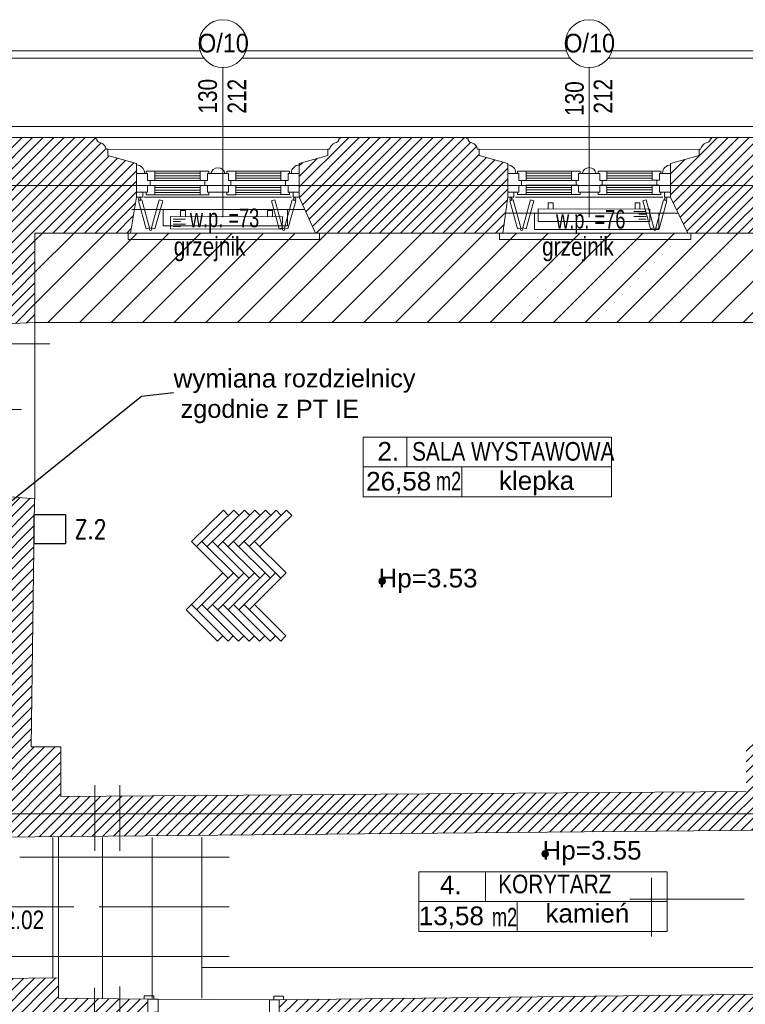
# Model space of a CAD drawing. Header units: millimetres. Extents: x -573548 to 674770, y -184010 to -47794.
# Tile 92 of 181: x 107485 to 113328, y -125018 to -117086. Entities that reach past the tile are written whole.
import ezdxf
from ezdxf.enums import TextEntityAlignment as Align

# ---------------------------------------------------------------- set-up
doc = ezdxf.new("R2010")
doc.units = ezdxf.units.MM
for name, color, linetype, lineweight in [('A.03 RZUT PARTERU_is$0$0_Nr_pióra__25', 8, 'Continuous', 9), ('A.03 RZUT PARTERU_is$0$A-DRZWI_Nr_pióra__9', 8, 'Continuous', 9), ('A.03 RZUT PARTERU_is$0$A-OPISY-2_Nr_pióra__2', 8, 'Continuous', 9), ('A.03 RZUT PARTERU_is$0$A-OPISY-3_Nr_pióra__6', 8, 'Continuous', 9), ('A.03 RZUT PARTERU_is$0$A-WYSOKOSCI_Nr_pióra__7', 8, 'Continuous', 9), ('A.03 RZUT PARTERU_is$0$COKÓŁ_Nr_pióra__1', 8, 'Continuous', 9), ('A.03 RZUT PARTERU_is$0$detalokna_Nr_pióra__1', 8, 'Continuous', 9), ('A.03 RZUT PARTERU_is$0$detalokna_Nr_pióra__2', 8, 'Continuous', 9), ('A.03 RZUT PARTERU_is$0$detalokna_Nr_pióra__251', 8, 'Continuous', 9), ('A.03 RZUT PARTERU_is$0$detalokna_Nr_pióra__8', 8, 'Continuous', 9), ('A.03 RZUT PARTERU_is$0$DIM MALY_Nr_pióra__8', 8, 'Continuous', 9), ('A.03 RZUT PARTERU_is$0$Drawing & Figure_Nr_pióra__18', 8, 'Continuous', 9), ('A.03 RZUT PARTERU_is$0$DRZWI_Nr_pióra__41', 8, 'Continuous', 9), ('A.03 RZUT PARTERU_is$0$linia nadproza_Nr_pióra__1', 8, 'Continuous', 9), ('A.03 RZUT PARTERU_is$0$Nowe_00 ZMIANY_Nr_pióra__59', 8, 'Continuous', 9), ('A.03 RZUT PARTERU_is$0$Nowe_2D Drafting - General_Nr_pióra__59', 8, 'Continuous', 9), ('A.03 RZUT PARTERU_is$0$Nowe_A-OKNA-OPIS_Nr_pióra__59', 8, 'Continuous', 9), ('A.03 RZUT PARTERU_is$0$Nowe_A_okno_Nr_pióra__59', 8, 'Continuous', 9), ('A.03 RZUT PARTERU_is$0$Nowe_Annotation - Text_Nr_pióra__59', 8, 'Continuous', 9), ('A.03 RZUT PARTERU_is$0$Nowe_GRZEJNIK_Nr_pióra__59', 8, 'Continuous', 9), ('A.03 RZUT PARTERU_is$0$Nowe_okiennice_Nr_pióra__59', 8, 'Continuous', 9), ('A.03 RZUT PARTERU_is$0$Nowe_WIDOK_Nr_pióra__59', 8, 'Continuous', 9), ('A.03 RZUT PARTERU_is$0$opaska_Nr_pióra__1', 8, 'Continuous', 9), ('A.03 RZUT PARTERU_is$0$PARAPET_Nr_pióra__7', 8, 'Continuous', 9), ('A.03 RZUT PARTERU_is$0$podciagi_Nr_pióra__1', 8, 'Continuous', 9), ('A.03 RZUT PARTERU_is$0$POSADZKI_Nr_pióra__18', 8, 'Continuous', 9), ('A.03 RZUT PARTERU_is$0$PROG_Nr_pióra__6', 8, 'Continuous', 9), ('A.03 RZUT PARTERU_is$0$SCIANY_KONSTR_Nr_pióra__21', 8, 'Continuous', 9), ('A.03 RZUT PARTERU_is$0$Structural - Bearing_Nr_pióra__21', 8, 'Continuous', 9), ('A.03 RZUT PARTERU_is$0$Structural - Grid', 8, 'Continuous', 9), ('A.03 RZUT PARTERU_is$0$Structural - Grid_Nr_pióra__17', 8, 'Continuous', 9), ('BMS_URZĄDZENIA', 30, 'Continuous', 30), ('SAN_Grzejniki CO na rzucie', 7, 'Continuous', 13)]:
    doc.layers.add(name, color=color, linetype=linetype, lineweight=lineweight)
doc.styles.add('A.03 RZUT PARTERU_is$0$STYL_AUTOMATYCZNY_1', font='arial.ttf')
doc.styles.add('A.03 RZUT PARTERU_is$0$STYL_AUTOMATYCZNY_2', font='arial.ttf')
doc.styles.add('A.03 RZUT PARTERU_is$0$STYL_AUTOMATYCZNY_3', font='arial.ttf', dxfattribs={"width": 0.8})
doc.styles.add('A.03 RZUT PARTERU_is$0$STYL_AUTOMATYCZNY_4', font='arial.ttf', dxfattribs={"width": 0.7})
doc.styles.add('A.03 RZUT PARTERU_is$0$STYL_AUTOMATYCZNY_6', font='arial.ttf', dxfattribs={"width": 0.9})
doc.styles.add('A.03 RZUT PARTERU_is$0$STYL_AUTOMATYCZNY_8', font='arial.ttf', dxfattribs={"width": 0.8})
doc.styles.add('SIMPLEX-10', font='simplex.shx', dxfattribs={"width": 0.8, "height": 10})
doc.dimstyles.new('A.03 RZUT PARTERU_is$0$STYL_AUTOMATYCZNY__15', dxfattribs={"dimtxt": 0.18, "dimasz": 91.2, "dimexe": 0.18, "dimexo": 0.0625, "dimgap": 0, "dimtad": 0, "dimtih": 1, "dimtoh": 1, "dimdec": 4, "dimzin": 0, "dimdsep": 46, "dimcen": 0.09, "dimadec": 0, "dimazin": 0, "dimtfac": 1, "dimtdec": 4, "dimtmove": 0, "dimatfit": 3, "dimldrblk": 'A.03 RZUT PARTERU_is$0$ARROWHEAD_11', "dimfxl": 1, "dimtolj": 1, "dimtzin": 0, "dimarcsym": 0})
pattern_1 = [(45, (655149.01, 0), (-42.426407, 42.426407), [])]

# ---------------------------------------------------------------- blocks, each defined once
blk = doc.blocks.new('A.03 RZUT PARTERU_is$0$Standardowy znacznik osi_4')
at = {"layer": 'A.03 RZUT PARTERU_is$0$Structural - Grid_Nr_pióra__17'}
blk.add_line((1000, 0), (42868.7, 0), dxfattribs=at)
at = {"layer": 'A.03 RZUT PARTERU_is$0$Structural - Grid_Nr_pióra__17', "style": 'A.03 RZUT PARTERU_is$0$STYL_AUTOMATYCZNY_2'}
for tag, p in [('AC_MarkerText_1_0', (-250, -335)), ('AC_MarkerText_1_1', (44118.7, -335))]:
    blk.add_attdef(tag, text='', height=350, rotation=180, dxfattribs=at).set_placement(p, align=Align.TOP_CENTER)
blk = doc.blocks.new('A.03 RZUT PARTERU_is$0$Standardowy znacznik osi_3')
at = {"layer": 'A.03 RZUT PARTERU_is$0$Structural - Grid_Nr_pióra__17'}
blk.add_line((2962.2, 0), (40906.6, 0), dxfattribs=at)
at = {"layer": 'A.03 RZUT PARTERU_is$0$Structural - Grid_Nr_pióra__17', "style": 'A.03 RZUT PARTERU_is$0$STYL_AUTOMATYCZNY_2'}
for tag, p in [('AC_MarkerText_1_0', (-250, -335)), ('AC_MarkerText_1_1', (44118.7, -335))]:
    blk.add_attdef(tag, text='', height=350, rotation=180, dxfattribs=at).set_placement(p, align=Align.TOP_CENTER)
blk = doc.blocks.new('A.03 RZUT PARTERU_is$0$ARROWHEAD_11')
at = {"color": 0, "linetype": 'Continuous', "lineweight": 0}
blk.add_line((0, 0), (-1, 0), dxfattribs=at)
at = {"color": 0, "linetype": 'Continuous', "lineweight": 0, "const_width": 0.25, "flags": 128}
blk.add_lwpolyline([(-0.125, 0, 1), (0.125, 0, 1)], format="xyb", close=True, dxfattribs=at)
blk = doc.blocks.new('A.03 RZUT PARTERU_is')
at = {"layer": 'A.03 RZUT PARTERU_is$0$A-WYSOKOSCI_Nr_pióra__7'}
for points in [[(765651, -96609.7, 1), (765597.6, -96609.7, 1)], [(766963.5, -98806.6, 1), (766910.1, -98806.6, 1)]]:
    blk.add_hatch(color=256, dxfattribs=at).paths.add_polyline_path(points)
at = {"layer": 'A.03 RZUT PARTERU_is$0$Drawing & Figure_Nr_pióra__18'}
h = blk.add_hatch(dxfattribs=at)
h.set_pattern_fill('Common_Brick_0004', color=256, style=0, pattern_type=2)
h.set_pattern_definition(pattern_1)
h.paths.add_polyline_path([(761937.1, -93315.2), (761937.1, -93372.1), (761937.1, -93445.2), (761937.1, -93514.5), (762056.3, -93804.9), (762226.3, -93804.9), (762229.6, -94465.2), (762229.2, -94487.8), (762229.2, -94560.8), (762229.2, -94560.8), (762229.2, -94587.4), (762256.2, -94587.4), (762256.2, -94613.2), (762359.2, -94613.2), (762359.2, -94546), (762229.6, -94545.9), (762359.8, -94545.9), (762826.3, -94525.2), (762826.3, -93805.2), (763546.3, -93805.2), (763596.3, -93805.2), (763627.9, -93615.2), (763644.6, -93514.5), (763644.6, -93475.7), (763644.5, -93325.7), (763644.6, -93325.7), (763644.6, -93245.2), (763415.1, -93180.2), (763415.1, -93129.8), (763402.4, -93129.8, 0.270785), (763356.8, -93078.7), (763346, -93074.5, -0.334097), (763325.4, -93045.5), (763315.4, -93045.5), (763315.4, -93035.2), (763250.4, -93035.2), (762266.3, -93035.2), (762266.3, -93045.5), (762256.3, -93045.5, -0.334097), (762235.7, -93074.5), (762224.9, -93078.7, 0.270785), (762179.3, -93129.8), (762166.6, -93129.8), (762166.6, -93180.2), (761937.1, -93245.2), (761937.1, -93256.2)])
h = blk.add_hatch(dxfattribs=at)
h.set_pattern_fill('Common_Brick_0004', color=256, style=0, pattern_type=2)
h.set_pattern_definition(pattern_1)
h.paths.add_polyline_path([(764956.2, -93256.2), (764956.2, -93515.2), (765086.3, -93805.2), (765115.5, -93805.2), (766596.3, -93805.2), (766634.6, -93514.5), (766634.6, -93475.2), (766634.5, -93325.2), (766634.6, -93325.2), (766634.6, -93245.2), (766405.1, -93180.2), (766405.1, -93129.8), (766392.4, -93129.8, 0.270785), (766346.8, -93078.7), (766336, -93074.5, -0.334097), (766315.4, -93045.5), (766305.4, -93045.5), (766305.4, -93035.2), (766240.4, -93035.2), (765285.4, -93035.2), (765285.4, -93045.5), (765275.4, -93045.5, -0.334097), (765254.8, -93074.5), (765244.1, -93078.7, 0.270785), (765198.4, -93129.8), (765185.8, -93129.8), (765185.8, -93180.2), (764956.2, -93245.2)])
h = blk.add_hatch(dxfattribs=at)
h.set_pattern_fill('Common_Brick_0004', color=256, style=0, pattern_type=2)
h.set_pattern_definition(pattern_1)
h.paths.add_polyline_path([(767946.2, -93256.2), (767946.2, -93324.7), (767946.2, -93474.7), (767946.2, -93514.5), (768085.4, -93805.2), (768118.8, -93805.2), (768726.3, -93805.2), (768726.3, -94525.2), (769136.3, -94545.2), (769276.3, -94545.2), (769276.3, -93805.2), (769536.3, -93805.2), (769675.5, -93515.2), (769675.5, -93475.2), (769675.4, -93325.2), (769675.5, -93325.2), (769675.5, -93245.2), (769445.9, -93180.2), (769445.9, -93129.8), (769433.3, -93129.8, 0.270785), (769387.6, -93078.7), (769376.9, -93074.5, -0.334097), (769356.3, -93045.5), (769346.3, -93045.5), (769346.3, -93035.2), (769281.3, -93035.2), (768275.4, -93035.2), (768275.4, -93045.5), (768265.4, -93045.5, -0.334097), (768244.8, -93074.5), (768234.1, -93078.7, 0.270785), (768188.4, -93129.8), (768175.8, -93129.8), (768175.8, -93180.2), (767946.2, -93245.2)])
h = blk.add_hatch(dxfattribs=at)
h.set_pattern_fill('Common_Brick_0004', color=256, style=0, pattern_type=2)
h.set_pattern_definition(pattern_1)
h.paths.add_polyline_path([(762167.7, -98833.9), (762170.2, -98833.9), (762170.2, -98675.1), (763310.3, -98664.6), (763510.3, -98662.8), (769255.8, -98610.2), (769255.7, -98340.1), (769690.7, -98340.1), (770125.7, -98340.1), (770125.8, -98490.3), (770280.9, -98493.8), (770280.9, -98352.6), (770314.2, -97934.4), (769776.3, -97931), (769276.3, -97927.8), (769276.3, -95925.2), (769136.3, -95925.2), (768726.3, -95975.2), (768726.3, -97905.2), (768556.3, -97905.2), (768556.3, -98305.2), (763510.3, -98341.8), (763310.3, -98343.2), (763036.3, -98345.2), (763036.3, -97945.2), (762796.3, -97945.2), (762824.4, -95945.1), (762332.5, -95904.5), (762204.5, -95904.5), (762202.5, -96064.2), (762392.5, -96066.6), (762390, -96264.9), (762383.9, -96746.6), (762193.9, -96744.2), (762169.6, -98675.1)])
h = blk.add_hatch(dxfattribs=at)
h.set_pattern_fill('Common_Brick_0004', color=256, style=0, pattern_type=2)
h.set_pattern_definition(pattern_1)
h.paths.add_polyline_path([(761836.1, -100544.9), (762077.6, -100544.9), (762077, -100804.9), (762504.2, -100876.2), (762633.9, -100876.2), (762635.4, -100685.5), (763305.3, -100683.4), (763510.3, -100682.8), (763655.8, -100682.4), (763735.8, -100106.8), (763735.8, -99977.9), (763706.2, -99977.5), (763510.3, -99974.8), (763306.5, -99972), (763016.2, -99968), (763016.2, -99805.6), (762156.2, -99816.1), (762156.2, -99967.4), (761836.2, -99967.4)])
h = blk.add_hatch(dxfattribs=at)
h.set_pattern_fill('Common_Brick_0004', color=256, style=0, pattern_type=2)
h.set_pattern_definition(pattern_1)
h.paths.add_polyline_path([(769291.3, -99930.2), (764794.2, -99981.3), (764794.2, -100111.3), (764794.2, -100112.2), (764796.3, -100678.9), (768915.8, -100666.2), (768919, -101430.2), (768919.9, -101628.6), (768926, -103060.3), (768926.3, -103060.4), (768926.3, -103060.4), (768970.6, -103067.5), (769166.2, -103098.8), (769296.3, -103098.9), (769296.3, -103073.9), (769290.8, -101628.6), (769290.1, -101430.4), (769286.4, -100441.5), (770366, -100384.4), (770351.4, -100123.7), (770350.8, -100113.3), (770350.9, -99992.6), (769291.3, -100030.2)])
at = {"layer": 'A.03 RZUT PARTERU_is$0$Nowe_2D Drafting - General_Nr_pióra__59'}
h = blk.add_hatch(dxfattribs=at)
h.set_pattern_fill('Masonry_Block_0004', color=256, style=0, pattern_type=2)
h.set_pattern_definition([(45, (655149.01, 0), (-127.27922, 127.27922), [])])
h.paths.add_polyline_path([(762826.3, -93805.2), (762826.3, -94525.2), (768726.3, -94525.2), (768726.3, -93805.2)])
at = {"layer": 'A.03 RZUT PARTERU_is$0$0_Nr_pióra__25'}
for p, q in [((767791.8, -99473.1), (767791.8, -98999.3)), ((767619.3, -99170.1), (768539.8, -99170.1))]:
    blk.add_line(p, q, dxfattribs=at)
at = {"layer": 'A.03 RZUT PARTERU_is$0$A-DRZWI_Nr_pióra__9'}
blk.add_line((762718.9, -95225.2), (762227.9, -95225.2), dxfattribs=at)
at = {"layer": 'A.03 RZUT PARTERU_is$0$A-OPISY-3_Nr_pióra__6'}
for p, q in [((765821.8, -95449.3), (765821.8, -95689.4)), ((765471.6, -95689.4), (767471.6, -95689.4)), ((766264.6, -95689.4), (766264.6, -95929.4)), ((766454.5, -98951), (766454.5, -99191.1)), ((765918.4, -99191.1), (767918.4, -99191.1)), ((766711.4, -99191.1), (766711.4, -99431.1))]:
    blk.add_line(p, q, dxfattribs=at)
for points in [[(765471.6, -95929.4), (765471.6, -95449.3), (767471.6, -95449.3), (767471.6, -95929.4)], [(765918.4, -99431.1), (765918.4, -98951), (767918.4, -98951), (767918.4, -99431.1)]]:
    blk.add_lwpolyline(points, close=True, dxfattribs=at)
at = {"layer": 'A.03 RZUT PARTERU_is$0$A-WYSOKOSCI_Nr_pióra__7'}
for centre in [(765624.3, -96609.7), (766936.8, -98806.6)]:
    blk.add_circle(centre, 26.7, dxfattribs=at)
at = {"layer": 'A.03 RZUT PARTERU_is$0$COKÓŁ_Nr_pióra__1'}
blk.add_line((759725.3, -92945.2), (773756.3, -92945.2), dxfattribs=at)
at = {"layer": 'A.03 RZUT PARTERU_is$0$detalokna_Nr_pióra__1'}
for p, q in [((763317.3, -93035.2), (765285.4, -93035.2)), ((766307.3, -93035.2), (768275.4, -93035.2))]:
    blk.add_line(p, q, dxfattribs=at)
at = {"layer": 'A.03 RZUT PARTERU_is$0$detalokna_Nr_pióra__2'}
for p, q in [((763415.1, -93130.1), (765185.8, -93129.8)), ((763415.1, -93130.1), (765185.8, -93129.8)), ((766405.1, -93130.1), (768175.8, -93129.8))]:
    blk.add_line(p, q, dxfattribs=at)
for points in [[(763579, -93805.2), (763579, -93855.5), (765118.3, -93855.5), (765118.3, -93805.2)], [(763579, -93805.2), (763579, -93855.5), (765118.3, -93855.5), (765118.3, -93805.2)], [(766569, -93805.2), (766569, -93855.5), (768108.3, -93855.5), (768108.3, -93805.2)]]:
    blk.add_lwpolyline(points, dxfattribs=at)
at = {"layer": 'A.03 RZUT PARTERU_is$0$detalokna_Nr_pióra__251'}
blk.add_line((763317.3, -93035.2), (765285.4, -93035.2), dxfattribs=at)
at = {"layer": 'A.03 RZUT PARTERU_is$0$detalokna_Nr_pióra__8'}
for p, q in [((763707.5, -93515.2), (764893.3, -93515.2)), ((766697.5, -93515.2), (767883.3, -93515.2)), ((763606.3, -93615.2), (765001.1, -93615.2)), ((766617.4, -93645.2), (768008.8, -93645.2)), ((763606.3, -93805.2), (765086.3, -93805.2)), ((763606.3, -93805.2), (765086.3, -93805.2)), ((766596.3, -93805.2), (768076.3, -93805.2))]:
    blk.add_line(p, q, dxfattribs=at)
at = {"layer": 'A.03 RZUT PARTERU_is$0$DIM MALY_Nr_pióra__8'}
for p, q in [((762109.8, -94697.6), (762947.4, -94697.6)), ((763310.3, -98254.2), (763310.3, -98780.7)), ((763510.3, -98254.2), (763510.3, -98780.7)), ((770583.7, -99722.9), (764170.2, -99722.9)), ((763510.3, -99873.7), (763510.3, -100854)), ((763306.7, -99886.8), (763305, -100834.1))]:
    blk.add_line(p, q, dxfattribs=at)
at = {"layer": 'A.03 RZUT PARTERU_is$0$DRZWI_Nr_pióra__41'}
for p, q in [((763784.2, -99977.6), (763735.9, -99977.6)), ((764750.9, -99982.2), (764799.2, -99982.2))]:
    blk.add_line(p, q, dxfattribs=at)
for points in [[(763784.2, -99949.5), (763710.2, -99949.5, 0.414334), (763706.2, -99953.5), (763706.2, -99977.6)], [(764750.9, -99954), (764825, -99954, -0.414334), (764829, -99958), (764829, -99982.2)]]:
    blk.add_lwpolyline(points, format="xyb", dxfattribs=at)
for points in [[(763735.9, -100107.6), (763784.2, -100107.6), (763784.2, -100080.6), (763820, -100080.6), (763820, -99977.6), (763784.2, -99977.6), (763784.2, -99949.5)], [(764799.3, -100112.2), (764750.9, -100112.2), (764750.9, -100085.1), (764715.2, -100085.1), (764715.2, -99982.2), (764750.9, -99982.2), (764750.9, -99954)]]:
    blk.add_lwpolyline(points, dxfattribs=at)
at = {"layer": 'A.03 RZUT PARTERU_is$0$linia nadproza_Nr_pióra__1'}
blk.add_line((762826.3, -94525.2), (762826.3, -95945.2), dxfattribs=at)
at = {"layer": 'A.03 RZUT PARTERU_is$0$Nowe_2D Drafting - General_Nr_pióra__59', "flags": 128}
blk.add_lwpolyline([(762826.3, -93805.2), (762826.3, -94525.2), (768726.3, -94525.2), (768726.3, -93805.2)], close=True, dxfattribs=at)
at = {"layer": 'A.03 RZUT PARTERU_is$0$Nowe_A-OKNA-OPIS_Nr_pióra__59'}
for p, q in [((764341.3, -93676.8), (764341.3, -92471.6)), ((767290.4, -93676.8), (767290.4, -92471.6))]:
    blk.add_line(p, q, dxfattribs=at)
for centre in [(764341.3, -92278.6), (767290.4, -92278.6)]:
    blk.add_circle(centre, 193, dxfattribs=at)
at = {"layer": 'A.03 RZUT PARTERU_is$0$Nowe_A_okno_Nr_pióra__59'}
for points in [[(764244.2, -93325.5), (764356.6, -93325.5, 0.845314)], [(767234.2, -93325), (767346.6, -93325, 0.845314)]]:
    blk.add_lwpolyline(points, format="xyb", close=True, dxfattribs=at)
for points in [[(763644.6, -93475.7), (763644.5, -93325.7), (763734.5, -93325.7), (763734.6, -93380.7), (763754.6, -93380.7), (763754.6, -93420.7), (763734.6, -93420.7), (763734.6, -93475.7)], [(763792.7, -93305.6), (763792.8, -93380.6), (763734.6, -93380.7), (763734.5, -93325.7), (763722.7, -93325.7), (763722.7, -93305.7)], [(764157.2, -93305.5), (764157.2, -93380.5), (764215.4, -93380.5), (764215.4, -93325.5), (764227.2, -93325.5), (764227.2, -93305.5)], [(764443.6, -93305.4), (764443.7, -93380.4), (764385.5, -93380.4), (764385.4, -93325.4), (764373.6, -93325.4), (764373.6, -93305.4)], [(764808, -93305.2), (764808, -93380.2), (764866.2, -93380.2), (764866.2, -93325.2), (764878, -93325.2), (764878, -93305.2)], [(764956.2, -93475.2), (764956.2, -93325.2), (764866.2, -93325.2), (764866.2, -93380.2), (764846.2, -93380.2), (764846.2, -93420.2), (764866.2, -93420.2), (764866.2, -93475.2)], [(766634.6, -93475.2), (766634.5, -93325.2), (766724.5, -93325.2), (766724.6, -93380.2), (766744.6, -93380.2), (766744.6, -93420.2), (766724.6, -93420.2), (766724.6, -93475.2)], [(766782.7, -93305.1), (766782.8, -93380.1), (766724.6, -93380.2), (766724.5, -93325.2), (766712.7, -93325.2), (766712.7, -93305.2)], [(767147.2, -93305), (767147.2, -93380), (767205.4, -93380), (767205.4, -93325), (767217.2, -93325), (767217.2, -93305)], [(767433.6, -93304.9), (767433.7, -93379.9), (767375.5, -93379.9), (767375.4, -93324.9), (767363.6, -93324.9), (767363.6, -93304.9)], [(767798, -93304.7), (767798, -93379.7), (767856.2, -93379.7), (767856.2, -93324.7), (767868, -93324.7), (767868, -93304.7)], [(767946.2, -93474.7), (767946.2, -93324.7), (767856.2, -93324.7), (767856.2, -93379.7), (767836.2, -93379.7), (767836.2, -93419.7), (767856.2, -93419.7), (767856.2, -93474.7)], [(763792.8, -93495.6), (763792.8, -93420.6), (763734.6, -93420.7), (763734.6, -93475.7), (763722.8, -93475.7), (763722.8, -93495.7)], [(764157.2, -93495.5), (764157.2, -93420.5), (764215.4, -93420.5), (764215.4, -93475.5), (764227.2, -93475.5), (764227.2, -93495.5)], [(764443.7, -93495.4), (764443.7, -93420.4), (764385.5, -93420.4), (764385.5, -93475.4), (764373.7, -93475.4), (764373.7, -93495.4)], [(764808, -93495.2), (764808, -93420.2), (764866.2, -93420.2), (764866.2, -93475.2), (764878, -93475.2), (764878, -93495.2)], [(766782.8, -93495.1), (766782.8, -93420.1), (766724.6, -93420.2), (766724.6, -93475.2), (766712.8, -93475.2), (766712.8, -93495.2)], [(767147.2, -93495), (767147.2, -93420), (767205.4, -93420), (767205.4, -93475), (767217.2, -93475), (767217.2, -93495)], [(767433.7, -93494.9), (767433.7, -93419.9), (767375.5, -93419.9), (767375.5, -93474.9), (767363.7, -93474.9), (767363.7, -93494.9)], [(767798, -93494.7), (767798, -93419.7), (767856.2, -93419.7), (767856.2, -93474.7), (767868, -93474.7), (767868, -93494.7)], [(763694.6, -93475.7), (763694.6, -93515.7), (763644.6, -93515.7), (763644.6, -93475.7)], [(764956.2, -93475.2), (764956.2, -93515.2), (764906.2, -93515.2), (764906.2, -93475.2)], [(766684.6, -93475.2), (766684.6, -93515.2), (766634.6, -93515.2), (766634.6, -93475.2)], [(767946.2, -93474.7), (767946.2, -93514.7), (767896.2, -93514.7), (767896.2, -93474.7)]]:
    blk.add_lwpolyline(points, close=True, dxfattribs=at)
for points in [[(764157.2, -93305.5), (763792.7, -93305.6)], [(763792.7, -93323.1), (764157.2, -93322.9)], [(763792.7, -93343.1), (764157.2, -93342.9)], [(763792.8, -93363.1), (764157.2, -93362.9)], [(764305.4, -93325.5), (764215.4, -93325.5), (764215.4, -93380.5), (764195.4, -93380.5), (764195.4, -93420.5), (764215.4, -93420.5), (764215.4, -93475.5), (764305.4, -93475.5), (764305.4, -93475.5)], [(764295.4, -93325.5), (764385.4, -93325.4), (764385.5, -93380.4), (764405.5, -93380.4), (764405.5, -93420.4), (764385.5, -93420.4), (764385.5, -93475.4), (764295.5, -93475.5), (764295.5, -93475.5)], [(764443.6, -93305.4), (764808, -93305.3)], [(764808, -93322.8), (764443.6, -93322.8)], [(764808, -93342.8), (764443.6, -93342.8)], [(764808, -93362.8), (764443.6, -93362.8)], [(767147.2, -93305), (766782.7, -93305.1)], [(766782.7, -93322.6), (767147.2, -93322.4)], [(766782.7, -93342.6), (767147.2, -93342.4)], [(766782.8, -93362.6), (767147.2, -93362.4)], [(767295.4, -93325), (767205.4, -93325), (767205.4, -93380), (767185.4, -93380), (767185.4, -93420), (767205.4, -93420), (767205.4, -93475), (767295.4, -93475), (767295.4, -93475)], [(767285.4, -93325), (767375.4, -93324.9), (767375.5, -93379.9), (767395.5, -93379.9), (767395.5, -93419.9), (767375.5, -93419.9), (767375.5, -93474.9), (767285.5, -93475), (767285.5, -93475)], [(767433.6, -93304.9), (767798, -93304.8)], [(767798, -93322.3), (767433.6, -93322.3)], [(767798, -93342.3), (767433.6, -93342.3)], [(767798, -93362.3), (767433.6, -93362.3)], [(763792.8, -93380.6), (764157.2, -93380.5)], [(763792.8, -93420.6), (764157.2, -93420.5)], [(763792.8, -93438.1), (764157.2, -93437.9)], [(764808, -93380.2), (764443.7, -93380.4)], [(764808, -93420.3), (764443.7, -93420.4)], [(764808, -93437.8), (764443.7, -93437.8)], [(766782.8, -93380.1), (767147.2, -93380)], [(766782.8, -93420.1), (767147.2, -93420)], [(766782.8, -93437.6), (767147.2, -93437.4)], [(767798, -93379.7), (767433.7, -93379.9)], [(767798, -93419.8), (767433.7, -93419.9)], [(767798, -93437.3), (767433.7, -93437.3)], [(763792.8, -93458.1), (764157.2, -93457.9)], [(763792.8, -93478.1), (764157.2, -93477.9)], [(764157.2, -93495.5), (763792.8, -93495.6)], [(764808, -93457.8), (764443.7, -93457.8)], [(764808, -93477.8), (764443.7, -93477.8)], [(764443.7, -93495.4), (764808, -93495.2)], [(766782.8, -93457.6), (767147.2, -93457.4)], [(766782.8, -93477.6), (767147.2, -93477.4)], [(767147.2, -93495), (766782.8, -93495.1)], [(767798, -93457.3), (767433.7, -93457.3)], [(767798, -93477.3), (767433.7, -93477.3)], [(767433.7, -93494.9), (767798, -93494.7)]]:
    blk.add_lwpolyline(points, dxfattribs=at)
at = {"layer": 'A.03 RZUT PARTERU_is$0$Nowe_GRZEJNIK_Nr_pióra__59'}
for points in [[(763860.3, -93745.2), (764860.3, -93745.2), (764860.3, -93615.2), (763860.3, -93615.2)], [(766850.7, -93775.2), (767850.7, -93775.2), (767850.7, -93645.2), (766850.7, -93645.2)]]:
    blk.add_lwpolyline(points, close=True, dxfattribs=at)
at = {"layer": 'A.03 RZUT PARTERU_is$0$Nowe_okiennice_Nr_pióra__59'}
for points in [[(763688.3, -93537.4), (763660.5, -93545), (763722.6, -93770), (763750.4, -93762.3)], [(763827.9, -93536.7), (763855.7, -93544.4), (763793.6, -93769.3), (763765.8, -93761.7)], [(764759.6, -93536.7), (764731.8, -93544.4), (764793.9, -93769.3), (764821.7, -93761.7)], [(764899.2, -93537.4), (764927, -93545), (764864.9, -93770), (764837.1, -93762.3)], [(766678.3, -93537.4), (766650.5, -93545), (766712.6, -93770), (766740.4, -93762.3)], [(766817.9, -93536.7), (766845.7, -93544.4), (766783.6, -93769.3), (766755.8, -93761.7)], [(767749.6, -93536.7), (767721.8, -93544.4), (767783.9, -93769.3), (767811.7, -93761.7)], [(767889.2, -93537.4), (767917, -93545), (767854.9, -93770), (767827.1, -93762.3)]]:
    blk.add_lwpolyline(points, close=True, dxfattribs=at)
for centre in [(763669.7, -93529), (764917.8, -93529), (766659.7, -93529), (767907.8, -93529), (763757.8, -93773.9), (764829.7, -93773.9), (766747.8, -93773.9), (767819.7, -93773.9)]:
    blk.add_circle(centre, 9.4, dxfattribs=at)
at = {"layer": 'A.03 RZUT PARTERU_is$0$Nowe_WIDOK_Nr_pióra__59'}
for centre, start, end in [((763644.5, -93321.5), 359.921, 89.53553), ((764957.2, -93321.5), 90.46447, 180.079), ((766634.5, -93321.5), 359.921, 89.53553), ((767947.2, -93321.5), 90.46447, 180.079)]:
    blk.add_arc(centre, 65.3, start, end, dxfattribs=at)
at = {"layer": 'A.03 RZUT PARTERU_is$0$opaska_Nr_pióra__1'}
for points in [[(764156.8, -92335.2), (761470.8, -92335.2)], [(767105.9, -92335.2), (764525.8, -92335.2)], [(770151.8, -92335.2), (767474.9, -92335.2)], [(764187.5, -92395.2), (761440.1, -92395.2)], [(767136.6, -92395.2), (764495.1, -92395.2)], [(770182.5, -92395.2), (767444.2, -92395.2)]]:
    blk.add_lwpolyline(points, dxfattribs=at)
at = {"layer": 'A.03 RZUT PARTERU_is$0$podciagi_Nr_pióra__1'}
blk.add_line((763015.8, -98667.3), (763016.2, -99805.6), dxfattribs=at)
at = {"layer": 'A.03 RZUT PARTERU_is$0$POSADZKI_Nr_pióra__18'}
for p, q in [((764086.6, -96288.7), (764344.4, -96037.6)), ((764129, -96331.1), (764429.2, -96037.6)), ((764213.9, -96331.1), (764514.1, -96037.6)), ((764298.7, -96331.1), (764598.9, -96037.6)), ((764344.4, -96037.6), (764386.8, -96080)), ((764383.6, -96331.1), (764683.8, -96037.6)), ((764429.2, -96037.6), (764471.6, -96080)), ((764468.4, -96331.1), (764768.6, -96037.6)), ((764514.1, -96037.6), (764556.5, -96080)), ((764553.3, -96331.1), (764853.5, -96037.6)), ((764598.9, -96037.6), (764641.4, -96080)), ((764683.8, -96037.6), (764726.2, -96080)), ((764768.6, -96037.6), (764811.1, -96080)), ((764853.5, -96037.6), (764895.9, -96080)), ((764638.1, -96331.1), (764895.9, -96080)), ((764086.6, -96288.7), (764383.6, -96585.7)), ((764171.4, -96288.7), (764468.4, -96585.7)), ((764256.3, -96288.7), (764553.3, -96585.7)), ((764341.1, -96288.7), (764638.1, -96585.7)), ((764426, -96288.7), (764723, -96585.7)), ((764510.8, -96288.7), (764807.8, -96585.7)), ((764595.7, -96288.7), (764850.3, -96543.3)), ((764044.2, -96840.3), (764341.1, -96543.3)), ((764129, -96840.3), (764426, -96543.3)), ((764213.9, -96840.3), (764510.8, -96543.3)), ((764298.7, -96840.3), (764595.7, -96543.3)), ((764383.6, -96840.3), (764680.6, -96543.3)), ((764383.6, -96585.7), (764426, -96543.3)), ((764468.4, -96840.3), (764765.4, -96543.3)), ((764553.3, -96840.3), (764850.3, -96543.3)), ((764765.4, -96543.3), (764807.8, -96585.7)), ((764044.2, -96840.3), (764297.3, -97093.4)), ((764086.6, -96797.8), (764382.2, -97093.4)), ((764171.4, -96797.8), (764467.1, -97093.4)), ((764256.3, -96797.8), (764551.9, -97093.4)), ((764341.1, -96797.8), (764636.8, -97093.4)), ((764426, -96797.8), (764721.6, -97093.4)), ((764510.8, -96797.8), (764806.5, -97093.4)), ((764595.7, -96797.8), (764848.9, -97051)), ((764297.3, -97093.4), (764339.8, -97051)), ((764382.2, -97093.4), (764424.6, -97051)), ((764467.1, -97093.4), (764509.5, -97051)), ((764551.9, -97093.4), (764594.3, -97051)), ((764636.8, -97093.4), (764679.2, -97051)), ((764721.6, -97093.4), (764764, -97051)), ((764806.5, -97093.4), (764848.9, -97051)), ((762970.2, -98675.1), (762970.2, -99806.2)), ((763370.2, -98675.1), (763370.2, -99967.9)), ((763770.2, -98675.1), (763770.2, -99967.9)), ((764170.2, -98675.1), (764170.2, -99967.9)), ((762705.3, -98833.9), (764390.7, -98833.9)), ((761906, -99233.9), (763139.4, -99233.9)), ((763343.2, -99233.9), (764390.7, -99233.9)), ((760232.3, -99633.9), (764390.7, -99633.9))]:
    blk.add_line(p, q, dxfattribs=at)
at = {"layer": 'A.03 RZUT PARTERU_is$0$PROG_Nr_pióra__6'}
blk.add_line((763820, -99977.6), (764715.2, -99982.2), dxfattribs=at)
at = {"layer": 'A.03 RZUT PARTERU_is$0$SCIANY_KONSTR_Nr_pióra__21'}
for p, q in [((762826.3, -93805.2), (762826.3, -94525.2)), ((763596.3, -93805.2), (763546.3, -93805.2)), ((765086.3, -93805.2), (765115.5, -93805.2)), ((768085.4, -93805.2), (768118.8, -93805.2))]:
    blk.add_line(p, q, dxfattribs=at)
at = {"layer": 'A.03 RZUT PARTERU_is$0$Structural - Bearing_Nr_pióra__21'}
for p, q in [((762266.3, -93035.2), (763315.4, -93035.2)), ((766305.4, -93035.2), (765285.4, -93035.2)), ((769346.3, -93035.2), (768275.4, -93035.2)), ((763644.6, -93514.5), (763596.3, -93805.2)), ((764956.2, -93515.2), (765086.3, -93805.2)), ((766634.6, -93514.5), (766596.3, -93805.2)), ((767946.2, -93514.5), (768085.4, -93805.2)), ((762826.3, -93805.2), (762826.3, -94525.2)), ((763596.3, -93805.2), (762826.3, -93805.2)), ((766596.3, -93805.2), (765086.3, -93805.2)), ((768726.3, -93805.2), (768086.3, -93805.2)), ((762359.8, -94545.9), (762826.3, -94525.2)), ((762332.5, -95904.5), (762826.3, -95945.2)), ((762824.4, -95945.1), (762796.3, -97945.2)), ((763036.3, -97945.2), (762796.3, -97945.2)), ((763036.3, -97945.2), (763036.3, -98345.2)), ((763036.3, -98345.2), (768556.3, -98305.2)), ((762170.2, -98675.1), (769255.8, -98610.2)), ((763016.2, -99805.6), (762156.2, -99816.1)), ((763016.2, -99805.6), (763016.2, -99968)), ((769291.3, -99930.2), (764794.2, -99981.3)), ((763735.8, -99977.9), (763016.2, -99968)), ((763735.8, -99977.9), (763735.8, -100106.8)), ((764794.2, -99981.3), (764794.2, -100111.3))]:
    blk.add_line(p, q, dxfattribs=at)
for points in [[(763250.4, -93035.2), (763315.4, -93035.2), (763315.4, -93045.5), (763325.4, -93045.5, 0.334097), (763346, -93074.5), (763356.8, -93078.7, -0.270785), (763402.4, -93129.8), (763415.1, -93129.8), (763415.1, -93180.2), (763644.6, -93245.2), (763644.6, -93515.2)], [(765350.4, -93035.2), (765285.4, -93035.2), (765285.4, -93045.5), (765275.4, -93045.5, -0.334097), (765254.8, -93074.5), (765244.1, -93078.7, 0.270785), (765198.4, -93129.8), (765185.8, -93129.8), (765185.8, -93180.2), (764956.2, -93245.2), (764956.2, -93515.2)], [(766240.4, -93035.2), (766305.4, -93035.2), (766305.4, -93045.5), (766315.4, -93045.5, 0.334097), (766336, -93074.5), (766346.8, -93078.7, -0.270785), (766392.4, -93129.8), (766405.1, -93129.8), (766405.1, -93180.2), (766634.6, -93245.2), (766634.6, -93515.2)], [(768340.4, -93035.2), (768275.4, -93035.2), (768275.4, -93045.5), (768265.4, -93045.5, -0.334097), (768244.8, -93074.5), (768234.1, -93078.7, 0.270785), (768188.4, -93129.8), (768175.8, -93129.8), (768175.8, -93180.2), (767946.2, -93245.2), (767946.2, -93515.2)]]:
    blk.add_lwpolyline(points, format="xyb", dxfattribs=at)
at = {"layer": 'A.03 RZUT PARTERU_is$0$Structural - Grid', "zscale": 1000, "rotation": 180}
for name, p in [('A.03 RZUT PARTERU_is$0$Standardowy znacznik osi_3', (776835.6, -93420.2)), ('A.03 RZUT PARTERU_is$0$Standardowy znacznik osi_4', (776832.4, -98482.5))]:
    blk.add_blockref(name, p, dxfattribs=at)
at = {"layer": 'A.03 RZUT PARTERU_is$0$A-OPISY-2_Nr_pióra__2', "char_height": 150}
for s, insert, attachment_point, style in [('\\A1;{\\pql;\\fArial|b0|i0|c238|p0;\\W1.000000;2.}', (765585.5, -95637.9), 7, 'A.03 RZUT PARTERU_is$0$STYL_AUTOMATYCZNY_2'), ('\\A1;{\\pql;\\fArial|b0|i0|c238|p0;\\W0.800000;SALA WYSTAWOWA}', (765864.1, -95640.4), 7, 'A.03 RZUT PARTERU_is$0$STYL_AUTOMATYCZNY_3'), ('\\A1;{\\pqr;\\fArial|b0|i0|c238|p0;\\W0.700000;m2}', (766260, -95727.9), 3, 'A.03 RZUT PARTERU_is$0$STYL_AUTOMATYCZNY_4'), ('\\A1;{\\pql;\\fArial|b0|i0|c238|p0;\\W1.000000;26,58}', (765494.2, -95907.1), 7, 'A.03 RZUT PARTERU_is$0$STYL_AUTOMATYCZNY_2'), ('\\A1;{\\pql;\\fArial|b0|i0|c238|p0;\\W1.000000;klepka}', (766564, -95918.8), 7, 'A.03 RZUT PARTERU_is$0$STYL_AUTOMATYCZNY_2'), ('\\A1;{\\pql;\\fArial|b0|i0|c238|p0;\\W1.000000;4.}', (766088.6, -99131.7), 7, 'A.03 RZUT PARTERU_is$0$STYL_AUTOMATYCZNY_2'), ('\\A1;{\\pql;\\fArial|b0|i0|c238|p0;\\W0.800000;KORYTARZ}', (766557.5, -99126.1), 7, 'A.03 RZUT PARTERU_is$0$STYL_AUTOMATYCZNY_3'), ('\\A1;{\\pqr;\\fArial|b0|i0|c238|p0;\\W0.700000;m2}', (766711, -99241.1), 3, 'A.03 RZUT PARTERU_is$0$STYL_AUTOMATYCZNY_4'), ('\\A1;{\\pql;\\fArial|b0|i0|c238|p0;\\W1.000000;kamień}', (766938.4, -99362.3), 7, 'A.03 RZUT PARTERU_is$0$STYL_AUTOMATYCZNY_2'), ('\\A1;{\\pql;\\fArial|b0|i0|c238|p0;\\W1.000000;13,58}', (765918.4, -99408.8), 7, 'A.03 RZUT PARTERU_is$0$STYL_AUTOMATYCZNY_2')]:
    blk.add_mtext(s, dxfattribs=dict(at, insert=insert, attachment_point=attachment_point, style=style))
at = {"layer": 'A.03 RZUT PARTERU_is$0$A-WYSOKOSCI_Nr_pióra__7', "char_height": 150, "attachment_point": 5}
for s, insert, style in [('\\A1;{\\pqc;\\fArial|b0|i0|c238|p0;\\W1.000000;Hp=3.53}', (765992.6, -96607.4), 'A.03 RZUT PARTERU_is$0$STYL_AUTOMATYCZNY_2'), ('\\A1;{\\pqc;\\fArial|b0|i0|c238|p0;\\W1.000000;Hp=3.55}', (767313.4, -98800.2), 'A.03 RZUT PARTERU_is$0$STYL_AUTOMATYCZNY_2'), ('\\A1;{\\pqc;\\fArial|b0|i0|c238|p0;\\W0.800000;H=2.02}', (762628.9, -99338.9), 'A.03 RZUT PARTERU_is$0$STYL_AUTOMATYCZNY_3')]:
    blk.add_mtext(s, dxfattribs=dict(at, insert=insert, style=style))
at = {"layer": 'A.03 RZUT PARTERU_is$0$Nowe_00 ZMIANY_Nr_pióra__59', "insert": (763943.5, -95118.5), "char_height": 150, "attachment_point": 4, "line_spacing_factor": 0.992653, "style": 'A.03 RZUT PARTERU_is$0$STYL_AUTOMATYCZNY_1'}
blk.add_mtext('\\A1;{\\pql;\\fArial|b0|i0|c238|p0;\\W1.000000;wymiana \\fHelvetica|b0|i0|c0|p0;\\H0.971429x;\\W1.000000;rozdzielnicy\\P\\pql;\\fHelvetica|b0|i0|c0|p0;\\W1.000000; zgodnie z PT IE}', dxfattribs=at)
at = {"layer": 'A.03 RZUT PARTERU_is$0$Nowe_A-OKNA-OPIS_Nr_pióra__59', "char_height": 150, "attachment_point": 5, "style": 'A.03 RZUT PARTERU_is$0$STYL_AUTOMATYCZNY_6'}
for insert in [(764345.2, -92275.1), (767294.4, -92275.1)]:
    blk.add_mtext('\\A1;{\\pqc;\\fArial|b0|i0|c238|p0;\\W0.900000;O/10}', dxfattribs=dict(at, insert=insert))
at = {"layer": 'A.03 RZUT PARTERU_is$0$Nowe_A-OKNA-OPIS_Nr_pióra__59', "char_height": 150, "attachment_point": 5, "rotation": 90, "style": 'A.03 RZUT PARTERU_is$0$STYL_AUTOMATYCZNY_3'}
for s, insert in [('\\A1;{\\pqc;\\fArial|b0|i0|c238|p0;\\W0.800000;130}', (764218.7, -92702.3)), ('\\A1;{\\pqc;\\fArial|b0|i0|c238|p0;\\W0.800000;212}', (764453.1, -92702.3)), ('\\A1;{\\pqc;\\fArial|b0|i0|c238|p0;\\W0.800000;212}', (767402.3, -92702.3)), ('\\A1;{\\pqc;\\fArial|b0|i0|c238|p0;\\W0.800000;130}', (767172.8, -92721.6))]:
    blk.add_mtext(s, dxfattribs=dict(at, insert=insert))
at = {"layer": 'A.03 RZUT PARTERU_is$0$Nowe_Annotation - Text_Nr_pióra__59', "char_height": 150, "attachment_point": 7, "style": 'A.03 RZUT PARTERU_is$0$STYL_AUTOMATYCZNY_8'}
for insert in [(763945.1, -94032.8), (766911.4, -94032.8)]:
    blk.add_mtext('\\A1;{\\pql;\\fArial|b0|i0|c238|p0;\\W0.800000;grzejnik }', dxfattribs=dict(at, insert=insert))
at = {"layer": 'A.03 RZUT PARTERU_is$0$PARAPET_Nr_pióra__7', "char_height": 150, "attachment_point": 7, "style": 'A.03 RZUT PARTERU_is$0$STYL_AUTOMATYCZNY_4'}
for s, insert in [('\\A1;{\\pql;\\fArial|b0|i0|c238|p0;\\W0.700000;w.p. =73}', (764074.9, -93802.9)), ('\\A1;{\\pql;\\fArial|b0|i0|c238|p0;\\W0.700000;w.p. =76}', (767024, -93813.3))]:
    blk.add_mtext(s, dxfattribs=dict(at, insert=insert))
at = {"layer": 'A.03 RZUT PARTERU_is$0$Nowe_00 ZMIANY_Nr_pióra__59', "annotation_type": 0, "has_hookline": 1, "hookline_direction": 0, "text_width": 1946.1}
blk.add_leader([(762381.2, -96169.6), (763685.3, -95118.5), (763943.5, -95087.9)], dimstyle='A.03 RZUT PARTERU_is$0$STYL_AUTOMATYCZNY__15', dxfattribs=at)

msp = doc.modelspace()

# ---------------------------------------------------------------- linework, layer by layer
at = {"layer": 'BMS_URZĄDZENIA'}
msp.add_lwpolyline([(107601.39, -121072.639), (107852.654, -121072.639), (107852.654, -121307.553), (107601.39, -121307.553)], close=True, dxfattribs=at)
at = {"layer": 'SAN_Grzejniki CO na rzucie', "color": 150}
for p, q in [((112530.063, -118672.061), (112430.063, -118671.9)), ((112530.128, -118632.061), (112430.128, -118631.9)), ((112530.095, -118652.061), (112470.096, -118651.965)), ((108719.791, -118751.692), (108779.791, -118751.789)), ((108719.823, -118731.692), (108819.823, -118731.853)), ((108719.856, -118711.692), (108779.856, -118711.789)), ((108719.888, -118691.692), (108819.888, -118691.854)), ((112530.031, -118692.061), (112470.031, -118691.965))]:
    msp.add_line(p, q, dxfattribs=at)
for points in [[(111740.161, -118610.789), (111740.241, -118560.789), (111780.241, -118560.854), (111780.161, -118610.854)], [(112440.16, -118611.916), (112440.241, -118561.916), (112480.24, -118561.981), (112480.16, -118611.981)], [(108699.759, -118771.66), (109599.758, -118773.109), (109599.919, -118673.11), (108699.92, -118671.66), (108699.759, -118771.66)], [(108779.92, -118671.789), (108780, -118621.789), (108820, -118621.854), (108819.92, -118671.854)], [(109479.919, -118672.916), (109480, -118622.916), (109520, -118622.981), (109519.919, -118672.981)], [(111660, -118710.66), (112559.999, -118712.109), (112560.16, -118612.11), (111660.161, -118610.66), (111660, -118710.66)]]:
    msp.add_lwpolyline(points, dxfattribs=at)

# ---------------------------------------------------------------- block references
at = {"color": 150}
msp.add_blockref('A.03 RZUT PARTERU_is', (-655219.604, -25000), dxfattribs=at)

# ---------------------------------------------------------------- texts
at = {"layer": 'BMS_URZĄDZENIA', "lineweight": 30, "insert": (107926.695, -121190.284), "char_height": 150, "width": 609.56559, "attachment_point": 4, "style": 'SIMPLEX-10'}
msp.add_mtext('Z.2', dxfattribs=at)

doc.saveas('drawing.dxf')
